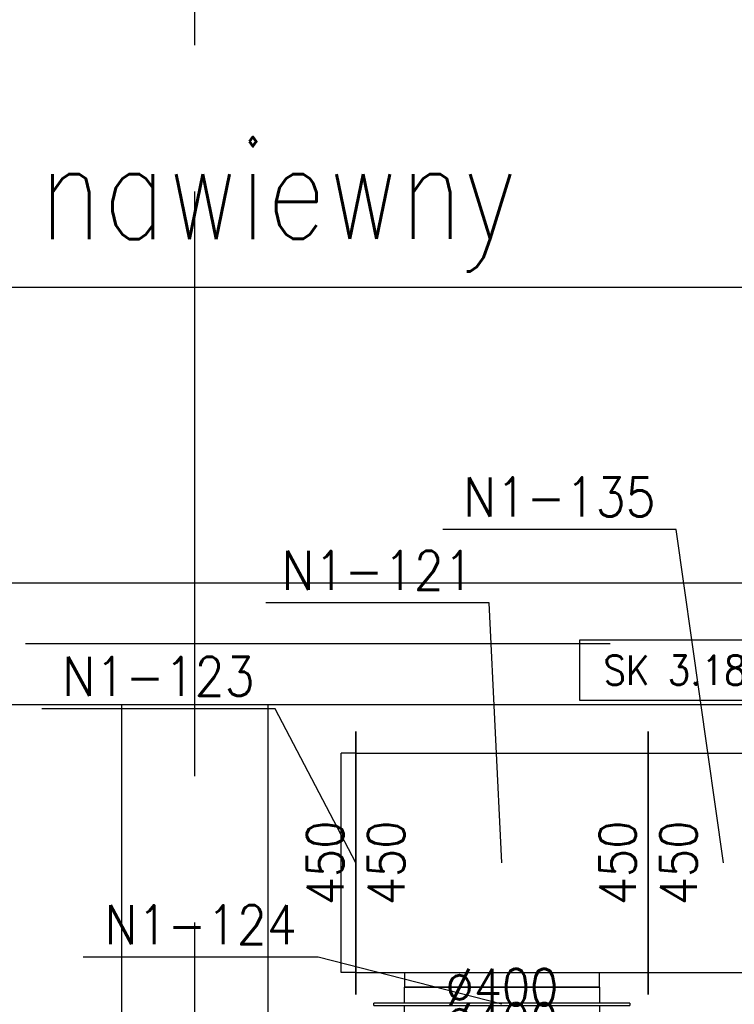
# Model space of a CAD drawing. Header units: millimetres. Extents: x -56303 to -45239, y -20463 to -4540.
# Tile 185 of 256: x -52258 to -52112, y -11651 to -11449. Entities that reach past the tile are written whole.
import ezdxf

# ---------------------------------------------------------------- set-up
doc = ezdxf.new("R2010")
doc.units = ezdxf.units.MM
doc.linetypes.add('ACAD_ISO02W100', pattern=[15, 12, -3])
for name, color, linetype in [('_HVAC_opis', 3, 'Continuous'), ('_HVAC_podkład', 8, 'Continuous'), ('FLUID-N1', 7, 'Continuous'), ('FLUID-N1-60-INF', 7, 'Continuous'), ('FLUID-N1-75-DIM', 7, 'Continuous'), ('FLUID-N1-80-NUM', 7, 'Continuous')]:
    doc.layers.add(name, color=color, linetype=linetype)
doc.styles.add('DACH_SZACHTY_20_05_2011_JM_xref_CAD$0$OPIS1', font='ROMANS.SHX', dxfattribs={"width": 0.9})
doc.styles.add('OPIS1', font='ROMANS.SHX', dxfattribs={"width": 0.9})
doc.dimstyles.new('wymiar', dxfattribs={"dimtxt": 8, "dimasz": 5, "dimexe": 0.1, "dimexo": 0.1, "dimgap": 1, "dimtad": 1, "dimdec": 0, "dimlfac": 10, "dimdsep": 46, "dimtxsty": 'OPIS1', "dimblk": 'OBLIQUE', "dimcen": 10, "dimclrd": 256, "dimclre": 256, "dimadec": 0, "dimazin": 0, "dimtfac": 1, "dimtdec": 0, "dimtmove": 0, "dimatfit": 3, "dimfxl": 1, "dimarcsym": 0})

# ---------------------------------------------------------------- blocks, each defined once
blk = doc.blocks.new('*U568')
at = {"color": 132, "linetype": 'Continuous', "lineweight": -2}
for p, q in [((-300, -270), (-300, 270)), ((300, 270), (300, -270)), ((200, -255), (-200, -255))]:
    blk.add_line(p, q, dxfattribs=at)
at = {"color": 0, "linetype": 'ByBlock', "lineweight": -2}
for p, q in [((-300, 225), (300, 225)), ((-300, -225), (300, -225)), ((-200, -225), (-200, -255)), ((200, -255), (200, -225))]:
    blk.add_line(p, q, dxfattribs=at)
blk = doc.blocks.new('*U571')
at = {"color": 132, "linetype": 'Continuous', "lineweight": -2}
for p, q in [((-155, -270), (-155, 270)), ((155, 270), (155, -270))]:
    blk.add_line(p, q, dxfattribs=at)
at = {"color": 0, "linetype": 'ByBlock', "lineweight": -2}
for p, q in [((-155, 225), (155, 225)), ((-155, -225), (155, -225))]:
    blk.add_line(p, q, dxfattribs=at)
blk = doc.blocks.new('*U572')
at = {"color": 0, "linetype": 'ByBlock', "lineweight": -2}
for p, q in [((-2.5, 262.5), (2.5, 262.5)), ((-2.5, 262.5), (-2.5, -262.5)), ((2.5, -262.5), (2.5, 262.5)), ((-35, 200), (-2.5, 200)), ((2.5, 200), (35, 200)), ((-2.5, -200), (-35, -200)), ((35, -200), (2.5, -200)), ((2.5, -262.5), (-2.5, -262.5))]:
    blk.add_line(p, q, dxfattribs=at)
at = {"color": 132, "linetype": 'Continuous', "lineweight": -2}
for p, q in [((-35, -200), (-35, 200)), ((35, 200), (35, -200))]:
    blk.add_line(p, q, dxfattribs=at)
blk = doc.blocks.new('*U573')
at = {"color": 132, "linetype": 'Continuous', "lineweight": -2}
blk.add_line((0, -270), (0, 270), dxfattribs=at)
at = {"color": 0, "linetype": 'ByBlock', "lineweight": -2}
for p, q in [((0, 225), (30, 225)), ((30, 225), (30, -225)), ((0, -225), (30, -225))]:
    blk.add_line(p, q, dxfattribs=at)
blk = doc.blocks.new('_Oblique')
at = {"color": 0, "linetype": 'ByBlock', "lineweight": -2}
blk.add_line((-0.5, -0.5), (0.5, 0.5), dxfattribs=at)

msp = doc.modelspace()

# ---------------------------------------------------------------- linework, layer by layer
at = {"layer": '_HVAC_opis'}
msp.add_line((-52538.83, -11504.23), (-52092.17, -11504.23), dxfattribs=at)
at = {"layer": '_HVAC_podkład', "linetype": 'ACAD_ISO02W100', "ltscale": 10}
for p, q in [((-52222.44, -14304.55), (-52222.44, -9928.09)), ((-49287.21, -11577.36), (-53857.52, -11577.36))]:
    msp.add_line(p, q, dxfattribs=at)
at = {"layer": '_HVAC_podkład'}
for points in [[(-53403.44, -10579.36), (-53403.44, -11564.86), (-50408.44, -11564.86)], [(-53403.44, -11589.86), (-50438.44, -11589.86)]]:
    msp.add_lwpolyline(points, dxfattribs=at)
msp.add_lwpolyline([(-52237.44, -11589.86), (-52207.44, -11589.86), (-52207.44, -11677.36), (-52237.44, -11677.36)], close=True, dxfattribs=at)
at = {"layer": 'FLUID-N1-60-INF', "color": 7}
msp.add_lwpolyline([(-52143.41, -11576.6), (-52093.76, -11576.6), (-52093.76, -11589), (-52143.41, -11589)], close=True, dxfattribs=at)
at = {"layer": 'FLUID-N1-80-NUM', "color": 3}
for p, q in [((-52123.68, -11553.93), (-52171.57, -11553.93)), ((-52162.02, -11569), (-52207.85, -11569)), ((-52205.96, -11590.73), (-52253.85, -11590.73)), ((-52197.14, -11641.7), (-52245.37, -11641.7))]:
    msp.add_line(p, q, dxfattribs=at)

# ---------------------------------------------------------------- block references
at = {"layer": 'FLUID-N1', "color": 132, "linetype": 'Continuous', "zscale": 0.1}
for name, p, xscale, yscale, rotation in [('*U573', (-52189.44, -11622.36), 0.09999999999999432, 0.1, 180.0000000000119), ('*U572', (-52159.44, -11651.36), 0.1000000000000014, 0.1000000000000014, 269.9999999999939)]:
    msp.add_blockref(name, p, dxfattribs=dict(at, xscale=xscale, yscale=yscale, rotation=rotation))
at = {"layer": 'FLUID-N1', "color": 132, "linetype": 'Continuous', "yscale": 0.09999999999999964, "zscale": 0.1}
for name, p, xscale in [('*U568', (-52159.44, -11622.36), 0.1000000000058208), ('*U571', (-52113.94, -11622.36), 0.09999999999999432)]:
    msp.add_blockref(name, p, dxfattribs=dict(at, xscale=xscale))

# ---------------------------------------------------------------- texts
at = {"layer": '_HVAC_opis', "style": 'DACH_SZACHTY_20_05_2011_JM_xref_CAD$0$OPIS1', "width": 0.8}
msp.add_text('Nowo projektowany kanał nawiewny', height=20, rotation=0.0002, dxfattribs=at).set_placement((-52537.48, -11494.33))
at = {"layer": 'FLUID-N1-60-INF', "color": 7, "insert": (-52118.58, -11582.8), "char_height": 6, "attachment_point": 5, "line_spacing_factor": 1.1, "style": 'OPIS1'}
msp.add_mtext('SK 3.18 m', dxfattribs=at)
at = {"layer": 'FLUID-N1-75-DIM', "color": 61, "char_height": 7.5, "attachment_point": 5, "rotation": 90, "style": 'OPIS1'}
for insert in [(-52189.44, -11622.36), (-52189.44, -11622.36), (-52129.44, -11622.36)]:
    msp.add_mtext('450\\P450', dxfattribs=dict(at, insert=insert))
at = {"layer": 'FLUID-N1-75-DIM', "color": 61, "char_height": 7.5, "attachment_point": 5, "style": 'OPIS1'}
for insert in [(-52159.44, -11647.86), (-52159.44, -11654.86)]:
    msp.add_mtext('∅400\\P', dxfattribs=dict(at, insert=insert))
at = {"layer": 'FLUID-N1-80-NUM', "color": 6, "char_height": 8, "attachment_point": 5, "style": 'OPIS1'}
for s, insert in [('N1-135\\P ', (-52147.63, -11553.93)), ('N1-121\\P ', (-52184.94, -11569)), ('N1-123\\P ', (-52229.91, -11590.73)), ('N1-124\\P ', (-52221.26, -11641.7))]:
    msp.add_mtext(s, dxfattribs=dict(at, insert=insert))

# ---------------------------------------------------------------- leaders
at = {"layer": 'FLUID-N1-80-NUM', "color": 3}
for points in [[(-52113.94, -11622.36), (-52123.68, -11553.93)], [(-52159.44, -11622.36), (-52162.02, -11569)], [(-52189.44, -11622.36), (-52205.96, -11590.73)], [(-52159.44, -11651.36), (-52197.14, -11641.7)]]:
    msp.add_leader(points, dimstyle='wymiar', override={"dimscale": 0.1, "dimclrd": 3, "dimclre": 3}, dxfattribs=at)

doc.saveas('drawing.dxf')
